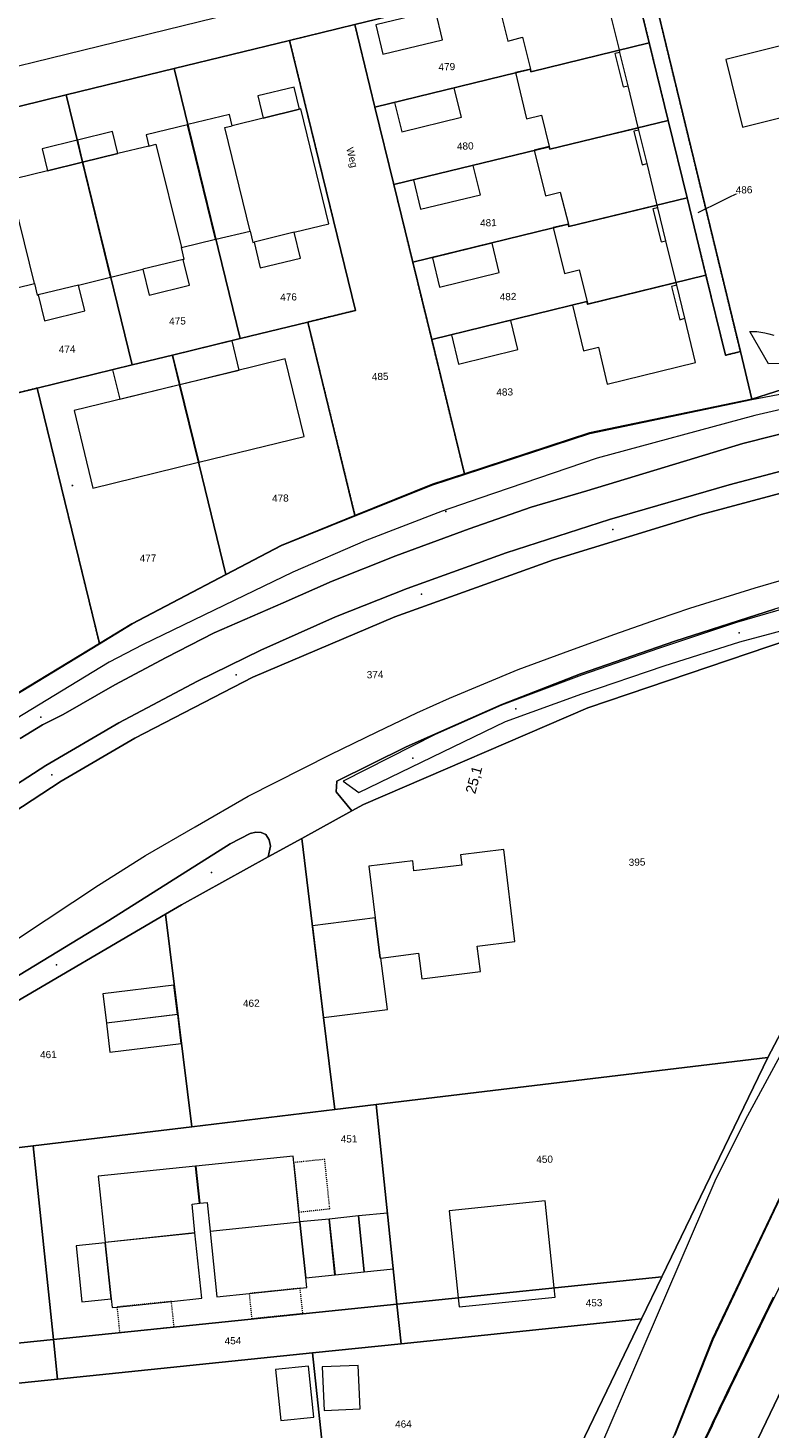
# Model space of a CAD drawing. Header units: millimetres. Extents: x -191 to 81095, y -508122 to 28741.
# Tile 182 of 251: x 5023 to 5096, y 10262 to 10398. Entities that reach past the tile are written whole.
import ezdxf
from ezdxf.enums import TextEntityAlignment as Align

# ---------------------------------------------------------------- set-up
doc = ezdxf.new("R2010")
doc.units = ezdxf.units.MM
for name, pattern in [('STRICHPUNKT', [1, 0.5, -0.25, 0, -0.25]), ('VE22-087 DB - VST Hervest-Dorsten ALK VA2736$0$1', [0]), ('VE22-087 DB - VST Hervest-Dorsten ALK VA2736$0$2', [0.16, 0.06, -0.1]), ('VE22-087 DB - VST Hervest-Dorsten ALK VA2736$0$3', [0.26, 0.11, -0.15])]:
    doc.linetypes.add(name, pattern=pattern)
doc.layers.get('0').update_dxf_attribs({"color": 251})
for name, color, linetype, lineweight in [('240620_Dorsten Achse$0$EB-62236R-A-ACHSE', 1, 'Continuous', 35), ('240620_Dorsten Achse$0$EB-62273R-A-ACHSE', 1, 'Continuous', 35), ('240620_Dorsten Achse$0$EB-62273S-A-KMTXT', 1, 'Continuous', 35), ('EB-2236R-A-ACHSE', 2, 'Continuous', 35), ('VE22-087 DB - VST Hervest-Dorsten ALK VA2736$0$AX_Bahnverkehr', 7, 'VE22-087 DB - VST Hervest-Dorsten ALK VA2736$0$1', 18), ('VE22-087 DB - VST Hervest-Dorsten ALK VA2736$0$AX_Bauteil', 7, 'VE22-087 DB - VST Hervest-Dorsten ALK VA2736$0$1', 18), ('VE22-087 DB - VST Hervest-Dorsten ALK VA2736$0$AX_Flurstueck', 9, 'VE22-087 DB - VST Hervest-Dorsten ALK VA2736$0$1', 18), ('VE22-087 DB - VST Hervest-Dorsten ALK VA2736$0$AX_Gebaeude', 7, 'VE22-087 DB - VST Hervest-Dorsten ALK VA2736$0$1', 18), ('VE22-087 DB - VST Hervest-Dorsten ALK VA2736$0$AX_Gehoelz', 7, 'VE22-087 DB - VST Hervest-Dorsten ALK VA2736$0$1', 18), ('VE22-087 DB - VST Hervest-Dorsten ALK VA2736$0$AX_Gelaendekante', 7, 'VE22-087 DB - VST Hervest-Dorsten ALK VA2736$0$1', 18), ('VE22-087 DB - VST Hervest-Dorsten ALK VA2736$0$AX_Gleis', 7, 'VE22-087 DB - VST Hervest-Dorsten ALK VA2736$0$1', 18), ('VE22-087 DB - VST Hervest-Dorsten ALK VA2736$0$AX_SonstigesBauwerkOderSonstigeEinrichtung', 7, 'VE22-087 DB - VST Hervest-Dorsten ALK VA2736$0$1', 18), ('VE22-087 DB - VST Hervest-Dorsten ALK VA2736$0$AX_SportFreizeitUndErholungsflaeche', 7, 'VE22-087 DB - VST Hervest-Dorsten ALK VA2736$0$1', 18), ('VE22-087 DB - VST Hervest-Dorsten ALK VA2736$0$AX_Strassenverkehr', 7, 'VE22-087 DB - VST Hervest-Dorsten ALK VA2736$0$1', 18), ('VE22-087 DB - VST Hervest-Dorsten ALK VA2736$0$AX_Strassenverkehrsanlage', 7, 'VE22-087 DB - VST Hervest-Dorsten ALK VA2736$0$1', 18), ('VE22-087 DB - VST Hervest-Dorsten ALK VA2736$0$AX_Vegetationsmerkmal', 7, 'VE22-087 DB - VST Hervest-Dorsten ALK VA2736$0$1', 18), ('VE22-087 DB - VST Hervest-Dorsten ALK VA2736$0$AX_Weg', 7, 'VE22-087 DB - VST Hervest-Dorsten ALK VA2736$0$1', 18), ('VE22-087 DB - VST Hervest-Dorsten ALK VA2736$0$AX_Wohnbauflaeche', 7, 'VE22-087 DB - VST Hervest-Dorsten ALK VA2736$0$1', 18)]:
    doc.layers.add(name, color=color, linetype=linetype, lineweight=lineweight)
doc.layers.add('XREF ALK Kataster', color=251, linetype='Continuous')
doc.layers.add('XYYY_44600---_Erdungsanlagen', color=10, linetype='Continuous')
doc.styles.add('240620_Dorsten Achse$0$Beschriftung', font='arial.ttf')
doc.styles.add('VE22-087 DB - VST Hervest-Dorsten ALK VA2736$0$0', font='arial.ttf')

# ---------------------------------------------------------------- blocks, each defined once
blk = doc.blocks.new('VE22-087 DB - VST Hervest-Dorsten ALK VA2736$0$99')
at = {"color": 0}
blk.add_point((0, 0), dxfattribs=at)
blk = doc.blocks.new('VE22-087 DB - VST Hervest-Dorsten ALK VA2736')
at = {"layer": 'VE22-087 DB - VST Hervest-Dorsten ALK VA2736$0$AX_Bauteil', "color": 7, "linetype": 'VE22-087 DB - VST Hervest-Dorsten ALK VA2736$0$1', "lineweight": 13, "ltscale": 0.5}
for points in [[(5081.27, 10395.98, 0), (5080.78, 10395.87, 0), (5081.58, 10392.6, 0), (5082.07, 10392.71, 0)], [(5043.12, 10389.91, 0), (5039.06, 10388.92, 0), (5041.8, 10377.72, 0), (5045.15, 10378.53, 0), (5042.68, 10388.65, 0), (5043.39, 10388.82, 0)], [(5039.02, 10388.91, 0), (5034.99, 10387.93, 0), (5035.24, 10386.83, 0), (5035.95, 10387.01, 0), (5038.43, 10376.91, 0), (5041.76, 10377.72, 0)], [(5083.12, 10388.38, 0), (5082.63, 10388.27, 0), (5083.44, 10385.01, 0), (5083.92, 10385.12, 0)], [(5022.04, 10384.78, 0), (5017.72, 10383.72, 0), (5020.46, 10372.53, 0), (5024.07, 10373.4, 0), (5021.6, 10383.48, 0), (5022.31, 10383.66, 0)], [(5084.97, 10380.81, 0), (5084.48, 10380.69, 0), (5085.28, 10377.46, 0), (5085.76, 10377.56, 0)], [(5049.44, 10378.41, 0), (5045.53, 10377.44, 0), (5046.14, 10374.92, 0), (5050.07, 10375.88, 0)], [(5038.6, 10375.75, 0), (5034.68, 10374.79, 0), (5035.29, 10372.26, 0), (5039.22, 10373.24, 0)], [(5028.37, 10373.24, 0), (5024.45, 10372.29, 0), (5025.07, 10369.77, 0), (5029, 10370.73, 0)], [(5086.81, 10373.25, 0), (5086.32, 10373.12, 0), (5087.11, 10369.87, 0), (5087.6, 10370.01, 0)]]:
    blk.add_polyline3d(points, close=True, dxfattribs=at)
at = {"layer": 'VE22-087 DB - VST Hervest-Dorsten ALK VA2736$0$AX_Flurstueck', "linetype": 'VE22-087 DB - VST Hervest-Dorsten ALK VA2736$0$1', "lineweight": 13, "ltscale": 0.5}
for points in [[(4942.89, 10368.15, 0), (4954.19, 10374.05, 0), (4959.04, 10375.21, 0), (4962.97, 10376.15, 0), (4977.03, 10379.56, 0), (4983.55, 10381.15, 0), (4985.89, 10381.74, 0), (5009.53, 10387.51, 0), (5015.91, 10389.07, 0), (5027.19, 10391.82, 0), (5037.73, 10394.39, 0), (5049, 10397.14, 0), (5055.38, 10398.69, 0), (5082.1, 10405.21, 0), (5083.62, 10405.58, 0), (5099.65, 10409.48, 0)], [(5088.92, 10380.33, 0), (5093.39, 10382.56, 0)], [(5098.64, 10363.54, 0), (5094.15, 10362.12, 0), (5078.31, 10358.8, 0), (5066.08, 10354.82, 0), (5062.96, 10353.8, 0), (5055.39, 10350.74, 0), (5048.19, 10347.82, 0), (5042.79, 10344.99, 0), (5033.6, 10340.17, 0), (5030.43, 10338.25, 0), (5020.48, 10332.21, 0)], [(5020.88, 10302.43, 0), (5036.88, 10311.81, 0), (5038.43, 10312.72, 0), (5046.92, 10317.39, 0), (5050.19, 10319.19, 0), (5055.08, 10321.89, 0), (5056.22, 10322.51, 0), (5078.12, 10331.96, 0), (5099.74, 10339.29, 0)], [(5132.73, 10258.89, 0), (5149.89, 10283.65, 0), (5143.74, 10300.58, 0), (5140.91, 10308.38, 0), (5138.72, 10314.4, 0), (5154.22, 10344.66, 0), (5159.52, 10353.63, 0), (5149.07, 10351.28, 0), (5150.84, 10354.13, 0), (5150, 10354.66, 0), (5134.17, 10351.23, 0), (5131.72, 10347.29, 0), (5121.41, 10344.88, 0), (5104.55, 10314.56, 0), (5095.7, 10297.79, 0), (5085.36, 10276.36, 0), (5083.37, 10272.25, 0), (5075.71, 10256.39, 0)]]:
    blk.add_polyline3d(points, dxfattribs=at)
for points in [[(5107.16, 10393.63, 0), (5099.65, 10409.48, 0), (5083.62, 10405.58, 0), (5093.03, 10366.75, 0), (5094.15, 10362.12, 0), (5098.64, 10363.54, 0), (5121.63, 10368.45, 0)], [(5084.13, 10396.91, 0), (5082.1, 10405.21, 0), (5055.38, 10398.69, 0), (5057.34, 10390.64, 0), (5072.52, 10394.34, 0), (5072.58, 10394.09, 0)], [(5093.03, 10366.75, 0), (5083.62, 10405.58, 0), (5082.1, 10405.21, 0), (5084.13, 10396.91, 0), (5085.97, 10389.34, 0), (5087.82, 10381.77, 0), (5089.67, 10374.21, 0), (5091.57, 10366.39, 0)], [(5057.34, 10390.64, 0), (5055.38, 10398.69, 0), (5049, 10397.14, 0), (5055.43, 10370.77, 0), (5050.78, 10369.64, 0), (5055.39, 10350.74, 0), (5062.96, 10353.8, 0), (5066.08, 10354.82, 0), (5062.88, 10367.93, 0), (5061.03, 10375.5, 0), (5059.19, 10383.07, 0)], [(5055.43, 10370.77, 0), (5049, 10397.14, 0), (5037.73, 10394.39, 0), (5044.16, 10368.02, 0), (5050.78, 10369.64, 0)], [(5072.58, 10394.09, 0), (5072.52, 10394.34, 0), (5057.34, 10390.64, 0), (5059.19, 10383.07, 0), (5074.36, 10386.77, 0), (5074.42, 10386.52, 0), (5085.97, 10389.34, 0), (5084.13, 10396.91, 0)], [(5044.16, 10368.02, 0), (5037.73, 10394.39, 0), (5027.19, 10391.82, 0), (5033.62, 10365.45, 0), (5037.56, 10366.41, 0)], [(5033.62, 10365.45, 0), (5027.19, 10391.82, 0), (5015.91, 10389.07, 0), (5022.35, 10362.7, 0), (5024.35, 10363.19, 0)], [(5016.06, 10360.73, 0), (5016.08, 10360.6, 0), (5016.08, 10360.47, 0), (5016.05, 10360.34, 0), (5016.01, 10360.22, 0), (5015.94, 10360.11, 0), (5015.85, 10360.01, 0), (5015.75, 10359.93, 0), (5015.64, 10359.86, 0), (5015.51, 10359.82, 0), (5013.84, 10359.42, 0), (5015.39, 10353.05, 0), (5017.04, 10346.31, 0), (5020.48, 10332.21, 0), (5030.43, 10338.25, 0), (5024.35, 10363.19, 0), (5022.35, 10362.7, 0), (5015.91, 10389.07, 0), (5009.53, 10387.51, 0), (5011.39, 10379.9, 0), (5013.03, 10373.16, 0), (5015.41, 10363.4, 0)], [(5087.82, 10381.77, 0), (5085.97, 10389.34, 0), (5074.42, 10386.52, 0), (5074.36, 10386.77, 0), (5059.19, 10383.07, 0), (5061.03, 10375.5, 0), (5076.21, 10379.2, 0), (5076.27, 10378.96, 0)], [(5076.27, 10378.96, 0), (5076.21, 10379.2, 0), (5061.03, 10375.5, 0), (5062.88, 10367.93, 0), (5078.05, 10371.64, 0), (5078.11, 10371.39, 0), (5089.67, 10374.21, 0), (5087.82, 10381.77, 0)], [(5091.57, 10366.39, 0), (5089.67, 10374.21, 0), (5078.11, 10371.39, 0), (5078.05, 10371.64, 0), (5062.88, 10367.93, 0), (5066.08, 10354.82, 0), (5078.31, 10358.8, 0), (5094.15, 10362.12, 0), (5093.03, 10366.75, 0)], [(5044.16, 10368.02, 0), (5037.56, 10366.41, 0), (5042.79, 10344.99, 0), (5048.19, 10347.82, 0), (5055.39, 10350.74, 0), (5050.78, 10369.64, 0)], [(5037.56, 10366.41, 0), (5033.62, 10365.45, 0), (5024.35, 10363.19, 0), (5030.43, 10338.25, 0), (5033.6, 10340.17, 0), (5042.79, 10344.99, 0)], [(5121.41, 10344.88, 0), (5099.74, 10339.29, 0), (5078.12, 10331.96, 0), (5056.22, 10322.51, 0), (5055.08, 10321.89, 0), (5050.19, 10319.19, 0), (5052.32, 10301.71, 0), (5053.41, 10292.7, 0), (5057.45, 10293.19, 0), (5095.7, 10297.79, 0), (5104.55, 10314.56, 0)], [(5052.32, 10301.71, 0), (5050.19, 10319.19, 0), (5046.92, 10317.39, 0), (5038.43, 10312.72, 0), (5036.88, 10311.81, 0), (5039.44, 10291.02, 0), (5053.41, 10292.7, 0)], [(5039.44, 10291.02, 0), (5036.88, 10311.81, 0), (5020.88, 10302.43, 0), (5020.25, 10301.97, 0), (5015.75, 10298.62, 0), (5016.94, 10288.31, 0), (5023.97, 10289.16, 0)], [(5095.7, 10297.79, 0), (5057.45, 10293.19, 0), (5059.48, 10273.7, 0), (5085.36, 10276.36, 0)], [(5053.41, 10292.7, 0), (5039.44, 10291.02, 0), (5023.97, 10289.16, 0), (5025.93, 10270.25, 0), (5059.48, 10273.7, 0), (5057.45, 10293.19, 0)], [(5016.94, 10288.31, 0), (4998.92, 10286.14, 0), (4999.27, 10282.74, 0), (4999.52, 10280.32, 0), (5000.83, 10267.67, 0), (5012.2, 10268.84, 0), (5025.93, 10270.25, 0), (5023.97, 10289.16, 0)], [(5085.36, 10276.36, 0), (5059.48, 10273.7, 0), (5059.89, 10269.83, 0), (5083.37, 10272.25, 0)], [(5059.48, 10273.7, 0), (5025.93, 10270.25, 0), (5026.34, 10266.38, 0), (5051.24, 10268.94, 0), (5059.89, 10269.83, 0)], [(5083.37, 10272.25, 0), (5059.89, 10269.83, 0), (5051.24, 10268.94, 0), (5052.84, 10253.99, 0), (5075.71, 10256.39, 0)], [(5025.93, 10270.25, 0), (5012.2, 10268.84, 0), (5000.83, 10267.67, 0), (5001.23, 10263.79, 0), (5026.34, 10266.38, 0)], [(5051.24, 10268.94, 0), (5026.34, 10266.38, 0), (5001.23, 10263.79, 0), (5002.8, 10248.75, 0), (5052.84, 10253.99, 0)]]:
    blk.add_polyline3d(points, close=True, dxfattribs=at)
at = {"layer": 'VE22-087 DB - VST Hervest-Dorsten ALK VA2736$0$AX_Gebaeude', "color": 7, "linetype": 'VE22-087 DB - VST Hervest-Dorsten ALK VA2736$0$1', "lineweight": 13, "ltscale": 0.5}
for points in [[(5079.43, 10403.54, 0), (5079.31, 10404.03, 0), (5069.21, 10401.55, 0), (5070.31, 10397.08, 0), (5071.76, 10397.46, 0), (5072.52, 10394.35, 0), (5072.58, 10394.12, 0), (5081.21, 10396.24, 0), (5080.23, 10400.28, 0)], [(5063.25, 10400.07, 0), (5057.43, 10398.67, 0), (5058.12, 10395.8, 0), (5063.94, 10397.21, 0)], [(5101.74, 10390.8, 0), (5100.09, 10397.39, 0), (5091.6, 10395.29, 0), (5093.25, 10388.69, 0), (5097.03, 10389.63, 0), (5097.51, 10387.72, 0), (5101.82, 10388.79, 0), (5101.33, 10390.7, 0)], [(5072.59, 10394.08, 0), (5072.58, 10394.12, 0), (5072.52, 10394.35, 0), (5071.06, 10394, 0), (5072.15, 10389.5, 0), (5073.6, 10389.86, 0), (5074.37, 10386.78, 0), (5074.43, 10386.55, 0), (5083.06, 10388.63, 0), (5082.07, 10392.71, 0), (5081.27, 10395.98, 0), (5081.22, 10396.2, 0)], [(5049.44, 10392.59, 0), (5045.91, 10391.73, 0), (5046.43, 10389.57, 0), (5049.97, 10390.43, 0)], [(5065.09, 10392.5, 0), (5059.26, 10391.09, 0), (5059.96, 10388.22, 0), (5065.79, 10389.65, 0)], [(5046.43, 10389.57, 0), (5043.39, 10388.82, 0), (5043.12, 10389.91, 0), (5039.06, 10388.92, 0), (5041.8, 10377.72, 0), (5045.15, 10378.53, 0), (5045.42, 10377.42, 0), (5045.53, 10377.44, 0), (5046.14, 10374.92, 0), (5050.07, 10375.88, 0), (5049.44, 10378.41, 0), (5052.83, 10379.24, 0), (5050.1, 10390.47, 0), (5049.97, 10390.43, 0)], [(5032.21, 10386.09, 0), (5028.79, 10385.25, 0), (5031.55, 10374.02, 0), (5034.68, 10374.79, 0), (5035.29, 10372.26, 0), (5039.22, 10373.24, 0), (5038.6, 10375.75, 0), (5038.71, 10375.78, 0), (5038.43, 10376.91, 0), (5041.76, 10377.72, 0), (5039.02, 10388.91, 0), (5034.99, 10387.93, 0), (5035.24, 10386.83, 0)], [(5074.44, 10386.51, 0), (5074.43, 10386.55, 0), (5074.37, 10386.78, 0), (5072.9, 10386.44, 0), (5074, 10381.98, 0), (5075.44, 10382.31, 0), (5076.23, 10379.2, 0), (5076.28, 10378.97, 0), (5084.91, 10381.06, 0), (5083.92, 10385.12, 0), (5083.12, 10388.38, 0), (5083.07, 10388.59, 0)], [(5028.24, 10387.42, 0), (5024.83, 10386.57, 0), (5025.34, 10384.4, 0), (5028.76, 10385.24, 0)], [(5031.7, 10388.26, 0), (5028.27, 10387.42, 0), (5028.79, 10385.25, 0), (5032.21, 10386.09, 0)], [(5025.34, 10384.4, 0), (5022.31, 10383.66, 0), (5022.04, 10384.78, 0), (5017.72, 10383.72, 0), (5020.46, 10372.53, 0), (5024.07, 10373.4, 0), (5024.35, 10372.27, 0), (5024.45, 10372.29, 0), (5025.07, 10369.77, 0), (5029, 10370.73, 0), (5028.37, 10373.24, 0), (5031.51, 10374.01, 0), (5028.76, 10385.24, 0)], [(5066.94, 10384.94, 0), (5061.12, 10383.52, 0), (5061.8, 10380.66, 0), (5067.64, 10382.08, 0)], [(5076.29, 10378.93, 0), (5076.28, 10378.97, 0), (5076.23, 10379.2, 0), (5074.76, 10378.87, 0), (5075.86, 10374.39, 0), (5077.29, 10374.75, 0), (5078.08, 10371.63, 0), (5078.13, 10371.4, 0), (5086.75, 10373.5, 0), (5085.76, 10377.56, 0), (5084.97, 10380.81, 0), (5084.92, 10381.03, 0)], [(5078.14, 10371.36, 0), (5078.13, 10371.4, 0), (5078.08, 10371.63, 0), (5076.62, 10371.28, 0), (5077.71, 10366.81, 0), (5079.16, 10367.17, 0), (5080.02, 10363.56, 0), (5088.64, 10365.7, 0), (5087.6, 10370.01, 0), (5086.81, 10373.25, 0), (5086.76, 10373.47, 0)], [(5070.62, 10369.8, 0), (5064.8, 10368.39, 0), (5065.49, 10365.51, 0), (5071.31, 10366.94, 0)], [(5043.39, 10367.81, 0), (5037.57, 10366.38, 0), (5038.28, 10363.54, 0), (5044.07, 10364.95, 0)], [(5037.55, 10366.38, 0), (5031.72, 10364.98, 0), (5032.41, 10362.11, 0), (5038.24, 10363.53, 0)], [(5048.57, 10366.03, 0), (5038.28, 10363.52, 0), (5040.13, 10355.95, 0), (5050.41, 10358.46, 0)], [(5038.25, 10363.5, 0), (5027.95, 10361, 0), (5029.78, 10353.42, 0), (5040.09, 10355.94, 0)], [(5069.94, 10318.1, 0), (5065.7, 10317.58, 0), (5065.83, 10316.59, 0), (5061.15, 10316.02, 0), (5061.03, 10317, 0), (5056.75, 10316.48, 0), (5057.37, 10311.44, 0), (5057.85, 10307.49, 0), (5057.92, 10307.5, 0), (5061.6, 10307.97, 0), (5061.91, 10305.49, 0), (5067.64, 10306.2, 0), (5067.33, 10308.68, 0), (5071.01, 10309.13, 0)], [(5057.92, 10307.5, 0), (5057.85, 10307.49, 0), (5057.37, 10311.44, 0), (5051.23, 10310.67, 0), (5052.32, 10301.71, 0), (5058.56, 10302.49, 0)], [(5037.71, 10304.87, 0), (5030.76, 10304.01, 0), (5031.11, 10301.17, 0), (5038.06, 10302.02, 0)], [(5038.07, 10302.01, 0), (5031.11, 10301.15, 0), (5031.46, 10298.32, 0), (5038.42, 10299.17, 0)], [(5049.34, 10288.16, 0), (5039.84, 10287.17, 0), (5040.22, 10283.55, 0), (5040.95, 10283.63, 0), (5041.24, 10280.83, 0), (5050.01, 10281.74, 0), (5049.91, 10282.7, 0), (5049.41, 10287.53, 0)], [(5040.19, 10283.55, 0), (5039.81, 10287.17, 0), (5030.3, 10286.19, 0), (5030.99, 10279.76, 0), (5039.76, 10280.68, 0), (5039.47, 10283.47, 0)], [(5064.58, 10282.82, 0), (5065.46, 10274.31, 0), (5065.55, 10273.43, 0), (5074.95, 10274.39, 0), (5074.86, 10275.28, 0), (5073.97, 10283.79, 0)], [(5053.42, 10276.56, 0), (5052.86, 10282.01, 0), (5050.01, 10281.73, 0), (5050.01, 10281.71, 0), (5050.58, 10276.27, 0)], [(5056.28, 10276.85, 0), (5055.72, 10282.31, 0), (5052.88, 10282.01, 0), (5053.44, 10276.57, 0)], [(5058.57, 10282.6, 0), (5055.74, 10282.31, 0), (5056.3, 10276.85, 0), (5059.15, 10277.14, 0)], [(5039.76, 10280.65, 0), (5030.99, 10279.73, 0), (5031, 10279.68, 0), (5031.57, 10274.23, 0), (5031.66, 10273.37, 0), (5032.14, 10273.42, 0), (5037.46, 10273.96, 0), (5040.43, 10274.27, 0)], [(5050.58, 10276.27, 0), (5050.01, 10281.71, 0), (5041.24, 10280.8, 0), (5041.91, 10274.42, 0), (5045.05, 10274.74, 0), (5050.03, 10275.25, 0), (5050.68, 10275.32, 0)], [(5031, 10279.68, 0), (5028.15, 10279.39, 0), (5028.72, 10273.93, 0), (5031.57, 10274.23, 0)], [(5050.86, 10267.65, 0), (5047.63, 10267.32, 0), (5048.15, 10262.33, 0), (5051.38, 10262.66, 0)], [(5055.69, 10267.72, 0), (5052.19, 10267.56, 0), (5052.38, 10263.3, 0), (5055.89, 10263.46, 0)]]:
    blk.add_polyline3d(points, close=True, dxfattribs=at)
at = {"layer": 'VE22-087 DB - VST Hervest-Dorsten ALK VA2736$0$AX_Gelaendekante', "color": 18, "linetype": 'VE22-087 DB - VST Hervest-Dorsten ALK VA2736$0$1', "lineweight": 13, "ltscale": 0.5, "true_color": 0x520000}
for points in [[(5093.94, 10368.72, 0), (5094.63, 10368.7, 0), (5095.43, 10368.6, 0), (5095.82, 10368.5, 0), (5096.31, 10368.34, 0)], [(5118.73, 10367.84, 0), (5118.7, 10368.75, 0), (5118.47, 10369.63, 0), (5117.97, 10370.41, 0), (5117.61, 10370.64, 0), (5117.14, 10370.76, 0), (5116.61, 10370.78, 0), (5113.6, 10369.8, 0), (5110.39, 10368.41, 0), (5108.5, 10367.65, 0), (5105.86, 10366.79, 0), (5103.17, 10366.12, 0), (5101.77, 10365.84, 0), (5100.44, 10365.65, 0), (5099.52, 10365.6, 0), (5095.79, 10365.55, 0)], [(5095.79, 10365.55, 0), (5093.94, 10368.72, 0)], [(5054.23, 10324.78, 0), (5055.76, 10323.67, 0)]]:
    blk.add_polyline3d(points, dxfattribs=at)
at = {"layer": 'VE22-087 DB - VST Hervest-Dorsten ALK VA2736$0$AX_SonstigesBauwerkOderSonstigeEinrichtung', "color": 7, "linetype": 'VE22-087 DB - VST Hervest-Dorsten ALK VA2736$0$3', "lineweight": 13, "ltscale": 0.5}
for points in [[(5052.43, 10287.84, 0), (5049.41, 10287.53, 0), (5049.91, 10282.7, 0), (5052.93, 10283.02, 0)], [(5050.03, 10275.25, 0), (5045.05, 10274.74, 0), (5045.3, 10272.29, 0), (5050.29, 10272.8, 0)], [(5037.46, 10273.96, 0), (5032.14, 10273.42, 0), (5032.4, 10270.93, 0), (5037.72, 10271.48, 0)]]:
    blk.add_polyline3d(points, close=True, dxfattribs=at)
at = {"layer": 'VE22-087 DB - VST Hervest-Dorsten ALK VA2736$0$AX_Vegetationsmerkmal', "color": 7, "xscale": 0.5, "yscale": 0.5, "zscale": 0.5}
for p, rotation in [((5064.27, 10351.14), 1.589537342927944), ((5080.59, 10349.36), 1.58953690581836), ((5061.88, 10343.07), 1.58953576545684), ((5092.93, 10339.29), 1.589534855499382), ((5043.79, 10335.18), 1.589534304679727), ((5024.72, 10331.04), 1.589533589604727), ((5071.1, 10331.84), 1.589533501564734), ((5061.03, 10327.02), 1.589532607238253), ((5025.78, 10325.39), 1.589532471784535), ((5041.37, 10315.88), 1.589530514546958), ((5026.24, 10306.84), 1.589528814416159)]:
    blk.add_blockref('VE22-087 DB - VST Hervest-Dorsten ALK VA2736$0$99', p, dxfattribs=dict(at, rotation=rotation))
at = {"layer": 'VE22-087 DB - VST Hervest-Dorsten ALK VA2736$0$AX_Flurstueck', "char_height": 0.7, "attachment_point": 2, "rotation": 1.5895, "style": 'VE22-087 DB - VST Hervest-Dorsten ALK VA2736$0$0', "bg_fill": 3, "box_fill_scale": 1, "bg_fill_color": 256, "bg_fill_transparency": 0}
for s, insert in [('479', (5064.35, 10394.93)), ('480', (5066.15, 10387.18)), ('486', (5093.38, 10382.9)), ('481', (5068.41, 10379.69)), ('476', (5048.89, 10372.43)), ('482', (5070.33, 10372.47)), ('475', (5038.04, 10370.08)), ('474', (5027.26, 10367.33)), ('485', (5057.84, 10364.67)), ('483', (5070, 10363.15)), ('478', (5048.09, 10352.78)), ('477', (5035.16, 10346.92)), ('374', (5057.34, 10335.55)), ('395', (5082.93, 10317.23)), ('462', (5045.25, 10303.44)), ('461', (5025.43, 10298.43)), ('451', (5054.8, 10290.19)), ('450', (5073.9, 10288.2)), ('453', (5078.73, 10274.18)), ('454', (5043.46, 10270.48)), ('464', (5060.11, 10262.34))]:
    blk.add_mtext(s, dxfattribs=dict(at, insert=insert))
at = {"layer": 'VE22-087 DB - VST Hervest-Dorsten ALK VA2736$0$AX_Bahnverkehr', "color": 253, "linetype": 'VE22-087 DB - VST Hervest-Dorsten ALK VA2736$0$1', "lineweight": 13, "ltscale": 0.5, "true_color": 0x999999}
blk.add_polyline3d([(5091.98, 10254.76, 0), (5120.51, 10314.21, 0), (5133.95, 10336.84, 0), (5140.79, 10347.2, 0), (5144.93, 10344.62, 0), (5149.07, 10351.28, 0), (5150.84, 10354.13, 0), (5150, 10354.66, 0), (5134.17, 10351.23, 0), (5131.72, 10347.29, 0), (5126.89, 10339.48, 0), (5108.42, 10306.83, 0), (5104.87, 10300.4, 0), (5101.46, 10293.63, 0), (5090.33, 10270.21, 0), (5086.63, 10260.91, 0)], dxfattribs=at)
at = {"layer": 'VE22-087 DB - VST Hervest-Dorsten ALK VA2736$0$AX_Gebaeude', "color": 7, "linetype": 'VE22-087 DB - VST Hervest-Dorsten ALK VA2736$0$1', "lineweight": 13, "ltscale": 0.5}
blk.add_polyline3d([(5068.79, 10377.34, 0), (5062.97, 10375.92, 0), (5063.66, 10373.05, 0), (5069.48, 10374.48, 0)], close=True, dxfattribs=at)
at = {"layer": 'VE22-087 DB - VST Hervest-Dorsten ALK VA2736$0$AX_Gehoelz', "color": 3, "linetype": 'VE22-087 DB - VST Hervest-Dorsten ALK VA2736$0$1', "lineweight": 13, "ltscale": 0.5, "true_color": 0x00ff00}
for points in [[(5101.31, 10252.11, 0), (5108.68, 10263.83, 0), (5112.64, 10269.81, 0), (5122.29, 10284.14, 0), (5126.23, 10289.69, 0), (5140.91, 10308.38, 0), (5150.08, 10319.41, 0), (5161.62, 10332.42, 0), (5177.89, 10350.35, 0), (5178.57, 10349.87, 0), (5188.95, 10360.25, 0), (5192.58, 10363.88, 0), (5151.24, 10354.77, 0), (5150.84, 10354.13, 0), (5149.07, 10351.28, 0), (5144.93, 10344.62, 0), (5140.79, 10347.2, 0), (5133.95, 10336.84, 0), (5120.51, 10314.21, 0), (5091.98, 10254.76, 0)], [(5086.63, 10260.91, 0), (5090.33, 10270.21, 0), (5101.46, 10293.63, 0), (5104.87, 10300.4, 0), (5108.42, 10306.83, 0), (5126.89, 10339.48, 0), (5131.72, 10347.29, 0), (5121.41, 10344.88, 0), (5104.55, 10314.56, 0), (5095.7, 10297.79, 0), (5085.36, 10276.36, 0), (5083.37, 10272.25, 0), (5075.71, 10256.39, 0)]]:
    blk.add_polyline3d(points, dxfattribs=at)
at = {"layer": 'VE22-087 DB - VST Hervest-Dorsten ALK VA2736$0$AX_Gelaendekante', "color": 18, "linetype": 'VE22-087 DB - VST Hervest-Dorsten ALK VA2736$0$1', "lineweight": 13, "ltscale": 0.5, "true_color": 0x520000}
for points in [[(5004.57, 10320.69, 0), (5005.45, 10321.42, 0), (5019.25, 10331.43, 0), (5020.49, 10332.19, 0), (5030.45, 10338.21, 0), (5033.62, 10340.15, 0), (5042.8, 10344.97, 0), (5048.2, 10347.8, 0), (5055.41, 10350.7, 0), (5062.98, 10353.74, 0), (5066.1, 10354.76, 0), (5078.32, 10358.75, 0), (5094.16, 10362.08, 0), (5098.78, 10362.95, 0), (5104.61, 10364.15, 0), (5109.19, 10364.94, 0), (5116.55, 10366.44, 0), (5125.24, 10368.27, 0), (5135.41, 10370.47, 0), (5139.05, 10371.17, 0), (5147.48, 10372.8, 0)], [(5146.36, 10371.06, 0), (5122.18, 10366.32, 0), (5099.66, 10361.71, 0), (5094.43, 10360.5, 0), (5079.06, 10356.33, 0), (5067.58, 10352.43, 0), (5063.9, 10351.16, 0), (5056.39, 10348.28, 0), (5049.32, 10345.2, 0), (5043.58, 10342.43, 0), (5034.63, 10338.11, 0), (5031.37, 10336.41, 0), (5021.47, 10330.39, 0), (5019.46, 10329.06, 0), (5014.96, 10325.96, 0), (5011.13, 10323.25, 0), (5007, 10320.17, 0)], [(5133.6, 10350.64, 0), (5129.81, 10349.85, 0), (5121.13, 10347.79, 0), (5111.67, 10345.46, 0), (5099.25, 10342.2, 0), (5092.64, 10340.28, 0), (5085.03, 10337.76, 0), (5077.52, 10335.15, 0), (5069.7, 10332.22, 0), (5063.22, 10329.34, 0), (5054.23, 10324.78, 0)], [(5055.76, 10323.67, 0), (5070.09, 10330.6, 0), (5077.54, 10333.33, 0), (5085.6, 10336.07, 0), (5092.98, 10338.41, 0), (5099.54, 10340.17, 0), (5115.46, 10343.48, 0), (5121.39, 10344.99, 0), (5131.62, 10347.41, 0)], [(5131.65, 10345.23, 0), (5129.07, 10345.48, 0), (5126.03, 10344.88, 0), (5123.61, 10344.01, 0), (5123.08, 10343.67, 0), (5122.21, 10342.99, 0), (5121.32, 10341.94, 0), (5120.4, 10340.68, 0), (5109.73, 10321.64, 0), (5093.5, 10291.66, 0), (5090.54, 10285.71, 0), (5083.61, 10269.6, 0), (5078.37, 10257.43, 0), (5066.62, 10236.43, 0), (5065.58, 10234.15, 0), (5062.37, 10223.36, 0), (5061.72, 10220.54, 0), (5046.24, 10183.18, 0), (5033.8, 10155.38, 0), (5016.55, 10116.26, 0)], [(5025.72, 10112.95, 0), (5033.62, 10136.11, 0), (5037.57, 10146.14, 0), (5042.68, 10158.34, 0), (5048.81, 10174.06, 0), (5057.15, 10191.2, 0), (5066.74, 10215.97, 0), (5069.87, 10223.79, 0), (5074.72, 10235.17, 0), (5086.61, 10260.93, 0), (5090.31, 10270.32, 0), (5101.53, 10293.88, 0), (5106.09, 10302.98, 0), (5108.46, 10306.92, 0), (5108.47, 10306.93, 0), (5108.7, 10307.33, 0), (5127.9, 10339.13, 0), (5131.65, 10345.23, 0)]]:
    blk.add_polyline3d(points, dxfattribs=at)
at = {"layer": 'VE22-087 DB - VST Hervest-Dorsten ALK VA2736$0$AX_SportFreizeitUndErholungsflaeche', "color": 253, "linetype": 'VE22-087 DB - VST Hervest-Dorsten ALK VA2736$0$1', "lineweight": 13, "ltscale": 0.5, "true_color": 0x999999}
blk.add_polyline3d([(5083.37, 10272.25, 0), (5059.89, 10269.83, 0), (5051.24, 10268.94, 0), (5052.84, 10253.99, 0), (5075.71, 10256.39, 0)], close=True, dxfattribs=at)
at = {"layer": 'VE22-087 DB - VST Hervest-Dorsten ALK VA2736$0$AX_Strassenverkehr', "color": 253, "linetype": 'VE22-087 DB - VST Hervest-Dorsten ALK VA2736$0$1', "lineweight": 13, "ltscale": 0.5, "true_color": 0x999999}
for points in [[(4942.89, 10368.15, 0), (4954.19, 10374.05, 0), (4959.04, 10375.21, 0), (4962.97, 10376.15, 0), (4977.03, 10379.56, 0), (4983.55, 10381.15, 0), (4985.89, 10381.74, 0), (5009.53, 10387.51, 0), (5015.91, 10389.07, 0), (5027.19, 10391.82, 0), (5037.73, 10394.39, 0), (5049, 10397.14, 0), (5055.38, 10398.69, 0), (5082.1, 10405.21, 0), (5083.62, 10405.58, 0), (5099.65, 10409.48, 0)], [(5105.11, 10360.78, 0), (5093.27, 10357.78, 0), (5078.02, 10353.14, 0), (5072.6, 10351.56, 0), (5066.54, 10349.45, 0), (5059.37, 10346.81, 0), (5053.15, 10344.32, 0), (5048.37, 10342.22, 0), (5041.63, 10339.27, 0), (5036.94, 10336.86, 0), (5031.92, 10334.2, 0), (5026.88, 10331.31, 0), (5024.88, 10330.3, 0), (5022.68, 10328.96, 0)], [(5018.33, 10303.28, 0), (5031.36, 10311.18, 0), (5043.2, 10318.67, 0), (5045.14, 10319.69, 0), (5045.7, 10319.81, 0), (5046.24, 10319.78, 0), (5046.67, 10319.57, 0), (5047.02, 10319.07, 0), (5047.15, 10318.44, 0), (5046.92, 10317.39, 0), (5050.19, 10319.19, 0), (5055.08, 10321.89, 0), (5053.56, 10323.76, 0), (5053.62, 10324.79, 0), (5060.4, 10328.14, 0), (5065.23, 10330.3, 0), (5069.74, 10332.28, 0), (5077.4, 10335.26, 0), (5086.63, 10338.45, 0), (5096.37, 10341.6, 0)], [(5107.68, 10355.8, 0), (5089.19, 10350.83, 0), (5074.77, 10346.4, 0), (5059.29, 10340.83, 0), (5045.41, 10334.94, 0), (5033.87, 10329, 0), (5026.7, 10324.79, 0), (5017.12, 10318.54, 0), (5012.28, 10315.31, 0), (5011.32, 10316.66, 0), (5014.31, 10319, 0), (5019.34, 10322.53, 0), (5025.19, 10326.33, 0), (5032.31, 10330.5, 0), (5040.02, 10334.54, 0), (5046.18, 10337.57, 0), (5053.5, 10340.83, 0), (5060.49, 10343.61, 0), (5070.16, 10347.1, 0), (5080.24, 10350.36, 0), (5091.94, 10353.73, 0), (5104.5, 10357.05, 0)], [(5104.5, 10357.05, 0), (5091.94, 10353.73, 0), (5080.24, 10350.36, 0), (5070.16, 10347.1, 0), (5060.49, 10343.61, 0), (5053.5, 10340.83, 0), (5046.18, 10337.57, 0), (5040.02, 10334.54, 0), (5032.31, 10330.5, 0), (5025.19, 10326.33, 0), (5019.34, 10322.53, 0), (5014.31, 10319, 0), (5011.32, 10316.66, 0), (5012.28, 10315.31, 0), (5017.12, 10318.54, 0), (5026.7, 10324.79, 0), (5033.87, 10329, 0), (5045.41, 10334.94, 0), (5059.29, 10340.83, 0), (5074.77, 10346.4, 0), (5089.19, 10350.83, 0), (5107.68, 10355.8, 0)], [(5098.64, 10363.54, 0), (5094.15, 10362.12, 0), (5078.31, 10358.8, 0), (5066.08, 10354.82, 0), (5062.96, 10353.8, 0), (5055.39, 10350.74, 0), (5048.19, 10347.82, 0), (5042.79, 10344.99, 0), (5033.6, 10340.17, 0), (5030.43, 10338.25, 0), (5020.48, 10332.21, 0)], [(5022.68, 10328.96, 0), (5024.88, 10330.3, 0), (5026.88, 10331.31, 0), (5031.92, 10334.2, 0), (5036.94, 10336.86, 0), (5041.63, 10339.27, 0), (5048.37, 10342.22, 0), (5053.15, 10344.32, 0), (5059.37, 10346.81, 0), (5066.54, 10349.45, 0), (5072.6, 10351.56, 0), (5078.02, 10353.14, 0), (5093.27, 10357.78, 0), (5105.11, 10360.78, 0)]]:
    blk.add_polyline3d(points, dxfattribs=at)
for points in [[(5134.17, 10351.23, 0), (5127.25, 10349.7, 0), (5121.05, 10348.29, 0), (5111.04, 10345.84, 0), (5103.19, 10343.62, 0), (5096.37, 10341.6, 0), (5086.63, 10338.45, 0), (5077.4, 10335.26, 0), (5069.74, 10332.28, 0), (5065.23, 10330.3, 0), (5060.4, 10328.14, 0), (5053.62, 10324.79, 0), (5053.56, 10323.76, 0), (5055.08, 10321.89, 0), (5056.22, 10322.51, 0), (5078.12, 10331.96, 0), (5099.74, 10339.29, 0), (5121.41, 10344.88, 0), (5131.72, 10347.29, 0)], [(5045.7, 10319.81, 0), (5045.14, 10319.69, 0), (5043.2, 10318.67, 0), (5031.36, 10311.18, 0), (5018.33, 10303.28, 0), (5019.21, 10302.1, 0), (5020.25, 10301.97, 0), (5020.88, 10302.43, 0), (5036.88, 10311.81, 0), (5038.43, 10312.72, 0), (5046.92, 10317.39, 0), (5047.15, 10318.44, 0), (5047.02, 10319.07, 0), (5046.67, 10319.57, 0), (5046.24, 10319.78, 0)]]:
    blk.add_polyline3d(points, close=True, dxfattribs=at)
at = {"layer": 'VE22-087 DB - VST Hervest-Dorsten ALK VA2736$0$AX_Strassenverkehrsanlage', "color": 7, "linetype": 'VE22-087 DB - VST Hervest-Dorsten ALK VA2736$0$1', "lineweight": 13, "ltscale": 0.5, "true_color": 0xf7f7f0}
for points in [[(5141.73, 10363.43, 0), (5132.71, 10361.54, 0), (5121.08, 10358.89, 0), (5107.68, 10355.8, 0), (5089.19, 10350.83, 0), (5074.77, 10346.4, 0), (5059.29, 10340.83, 0), (5045.41, 10334.94, 0), (5033.87, 10329, 0), (5026.7, 10324.79, 0), (5017.12, 10318.54, 0), (5012.28, 10315.31, 0), (5008.66, 10312.54, 0), (5000.51, 10305.79, 0), (4995.5, 10301.59, 0)], [(4998.07, 10289.95, 0), (5005.53, 10296.56, 0), (5008.45, 10298.97, 0), (5015.55, 10304.5, 0), (5022.72, 10309.58, 0), (5030.35, 10314.64, 0), (5034.94, 10317.51, 0), (5039.79, 10320.34, 0), (5044.94, 10323.33, 0), (5053, 10327.39, 0), (5057.54, 10329.62, 0), (5061.42, 10331.45, 0), (5064.63, 10332.89, 0), (5067.96, 10334.28, 0), (5071.33, 10335.68, 0), (5075.76, 10337.32, 0), (5080.67, 10339.11, 0), (5085.03, 10340.66, 0), (5088.11, 10341.7, 0), (5094.47, 10343.68, 0), (5101.27, 10345.66, 0)]]:
    blk.add_polyline3d(points, dxfattribs=at)
at = {"layer": 'VE22-087 DB - VST Hervest-Dorsten ALK VA2736$0$AX_Vegetationsmerkmal', "color": 7, "linetype": 'VE22-087 DB - VST Hervest-Dorsten ALK VA2736$0$1', "lineweight": 13, "ltscale": 0.5}
for points in [[(5098.64, 10363.54, 0), (5094.15, 10362.12, 0), (5078.31, 10358.8, 0), (5066.08, 10354.82, 0), (5062.96, 10353.8, 0), (5055.39, 10350.74, 0), (5048.19, 10347.82, 0), (5042.79, 10344.99, 0), (5033.6, 10340.17, 0), (5030.43, 10338.25, 0), (5020.48, 10332.21, 0)], [(5022.68, 10328.96, 0), (5024.88, 10330.3, 0), (5025.17, 10330.45, 0), (5026.88, 10331.31, 0), (5031.92, 10334.2, 0), (5036.94, 10336.86, 0), (5041.63, 10339.27, 0), (5048.37, 10342.22, 0), (5053.15, 10344.32, 0), (5059.37, 10346.81, 0), (5064.67, 10348.76, 0), (5066.54, 10349.45, 0), (5072.6, 10351.56, 0), (5078.02, 10353.14, 0), (5093.27, 10357.78, 0), (5105.11, 10360.78, 0)], [(5104.5, 10357.05, 0), (5091.94, 10353.73, 0), (5080.24, 10350.36, 0), (5070.16, 10347.1, 0), (5060.49, 10343.61, 0), (5053.5, 10340.83, 0), (5046.18, 10337.57, 0), (5040.02, 10334.54, 0), (5032.31, 10330.5, 0), (5025.19, 10326.33, 0), (5019.34, 10322.53, 0), (5014.31, 10319, 0), (5011.32, 10316.66, 0), (5012.28, 10315.31, 0), (5017.12, 10318.54, 0), (5026.7, 10324.79, 0), (5033.87, 10329, 0), (5045.41, 10334.94, 0), (5059.29, 10340.83, 0), (5074.77, 10346.4, 0), (5089.19, 10350.83, 0), (5107.68, 10355.8, 0)]]:
    blk.add_polyline3d(points, dxfattribs=at)
for points in [[(5127.25, 10349.7, 0), (5121.05, 10348.29, 0), (5111.04, 10345.84, 0), (5103.19, 10343.62, 0), (5096.37, 10341.6, 0), (5086.63, 10338.45, 0), (5077.4, 10335.26, 0), (5069.74, 10332.28, 0), (5065.23, 10330.3, 0), (5060.4, 10328.14, 0), (5053.62, 10324.79, 0), (5053.56, 10323.76, 0), (5055.08, 10321.89, 0), (5056.22, 10322.51, 0), (5078.12, 10331.96, 0), (5099.74, 10339.29, 0), (5121.41, 10344.88, 0), (5131.72, 10347.29, 0), (5134.17, 10351.23, 0)], [(5045.7, 10319.81, 0), (5045.14, 10319.69, 0), (5043.2, 10318.67, 0), (5031.36, 10311.18, 0), (5018.33, 10303.28, 0), (5019.21, 10302.1, 0), (5020.25, 10301.97, 0), (5020.88, 10302.43, 0), (5036.88, 10311.81, 0), (5038.43, 10312.72, 0), (5046.92, 10317.39, 0), (5047.15, 10318.44, 0), (5047.02, 10319.07, 0), (5046.67, 10319.57, 0), (5046.24, 10319.78, 0)]]:
    blk.add_polyline3d(points, close=True, dxfattribs=at)
at = {"layer": 'VE22-087 DB - VST Hervest-Dorsten ALK VA2736$0$AX_Weg', "color": 7, "linetype": 'VE22-087 DB - VST Hervest-Dorsten ALK VA2736$0$2', "lineweight": 13, "ltscale": 0.5}
for points in [[(5093.03, 10366.75, 0), (5083.62, 10405.58, 0), (5082.1, 10405.21, 0), (5084.13, 10396.91, 0), (5085.97, 10389.34, 0), (5087.82, 10381.77, 0), (5089.67, 10374.21, 0), (5091.57, 10366.39, 0)], [(5059.19, 10383.07, 0), (5057.34, 10390.64, 0), (5055.38, 10398.69, 0), (5049, 10397.14, 0), (5055.43, 10370.77, 0), (5050.78, 10369.64, 0), (5055.39, 10350.74, 0), (5062.96, 10353.8, 0), (5066.08, 10354.82, 0), (5062.88, 10367.93, 0), (5061.03, 10375.5, 0)], [(5016.06, 10360.73, 0), (5016.08, 10360.6, 0), (5016.08, 10360.47, 0), (5016.05, 10360.34, 0), (5016.01, 10360.22, 0), (5015.94, 10360.11, 0), (5015.85, 10360.01, 0), (5015.75, 10359.93, 0), (5015.64, 10359.86, 0), (5015.51, 10359.82, 0), (5013.84, 10359.42, 0), (5015.39, 10353.05, 0), (5017.04, 10346.31, 0), (5020.48, 10332.21, 0), (5030.43, 10338.25, 0), (5024.35, 10363.19, 0), (5022.35, 10362.7, 0), (5015.91, 10389.07, 0), (5009.53, 10387.51, 0), (5011.39, 10379.9, 0), (5013.03, 10373.16, 0), (5015.41, 10363.4, 0)]]:
    blk.add_polyline3d(points, close=True, dxfattribs=at)
at = {"layer": 'VE22-087 DB - VST Hervest-Dorsten ALK VA2736$0$AX_Wohnbauflaeche', "color": 253, "linetype": 'VE22-087 DB - VST Hervest-Dorsten ALK VA2736$0$1', "lineweight": 13, "ltscale": 0.5, "true_color": 0x999999}
for points in [[(5164.57, 10415.7, 0), (5143.17, 10432.43, 0), (5141.01, 10429.65, 0), (5137.62, 10425.99, 0), (5133.99, 10422.58, 0), (5130.01, 10419.5, 0), (5125.7, 10416.9, 0), (5121.03, 10414.67, 0), (5099.65, 10409.48, 0), (5083.62, 10405.58, 0), (5093.03, 10366.75, 0), (5094.15, 10362.12, 0), (5098.64, 10363.54, 0), (5121.63, 10368.45, 0), (5136.46, 10371.32, 0), (5140.32, 10377.43, 0), (5162.7, 10412.74, 0)], [(5085.97, 10389.34, 0), (5084.13, 10396.91, 0), (5082.1, 10405.21, 0), (5055.38, 10398.69, 0), (5057.34, 10390.64, 0), (5059.19, 10383.07, 0), (5061.03, 10375.5, 0), (5062.88, 10367.93, 0), (5066.08, 10354.82, 0), (5078.31, 10358.8, 0), (5094.15, 10362.12, 0), (5093.03, 10366.75, 0), (5091.57, 10366.39, 0), (5089.67, 10374.21, 0), (5087.82, 10381.77, 0)], [(5044.16, 10368.02, 0), (5050.78, 10369.64, 0), (5055.43, 10370.77, 0), (5049, 10397.14, 0), (5037.73, 10394.39, 0), (5027.19, 10391.82, 0), (5015.91, 10389.07, 0), (5022.35, 10362.7, 0), (5024.35, 10363.19, 0), (5033.62, 10365.45, 0), (5037.56, 10366.41, 0)], [(5048.19, 10347.82, 0), (5055.39, 10350.74, 0), (5050.78, 10369.64, 0), (5044.16, 10368.02, 0), (5037.56, 10366.41, 0), (5033.62, 10365.45, 0), (5024.35, 10363.19, 0), (5030.43, 10338.25, 0), (5033.6, 10340.17, 0), (5042.79, 10344.99, 0)], [(5099.74, 10339.29, 0), (5078.12, 10331.96, 0), (5056.22, 10322.51, 0), (5055.08, 10321.89, 0), (5050.19, 10319.19, 0), (5052.32, 10301.71, 0), (5053.41, 10292.7, 0), (5057.45, 10293.19, 0), (5059.48, 10273.7, 0), (5059.89, 10269.83, 0), (5083.37, 10272.25, 0), (5085.36, 10276.36, 0), (5095.7, 10297.79, 0), (5104.55, 10314.56, 0), (5121.41, 10344.88, 0)], [(5053.41, 10292.7, 0), (5052.32, 10301.71, 0), (5050.19, 10319.19, 0), (5046.92, 10317.39, 0), (5038.43, 10312.72, 0), (5036.88, 10311.81, 0), (5039.44, 10291.02, 0)], [(5057.45, 10293.19, 0), (5053.41, 10292.7, 0), (5039.44, 10291.02, 0), (5023.97, 10289.16, 0), (5025.93, 10270.25, 0), (5059.48, 10273.7, 0)], [(5059.89, 10269.83, 0), (5059.48, 10273.7, 0), (5025.93, 10270.25, 0), (5026.34, 10266.38, 0), (5051.24, 10268.94, 0)]]:
    blk.add_polyline3d(points, close=True, dxfattribs=at)
blk.add_polyline3d([(5052.84, 10253.99, 0), (5051.24, 10268.94, 0), (5026.34, 10266.38, 0), (5025.93, 10270.25, 0), (5023.97, 10289.16, 0), (5016.94, 10288.31, 0), (5015.75, 10298.62, 0), (5011.19, 10295.24, 0), (4998.92, 10286.14, 0), (4999.27, 10282.74, 0), (4999.52, 10280.32, 0), (5000.83, 10267.67, 0), (5001.23, 10263.79, 0), (5002.8, 10248.75, 0)], dxfattribs=at)
at = {"layer": 'VE22-087 DB - VST Hervest-Dorsten ALK VA2736$0$AX_Weg', "color": 7, "insert": (5055.45, 10385.8), "char_height": 0.7, "attachment_point": 2, "rotation": 283.6945, "style": 'VE22-087 DB - VST Hervest-Dorsten ALK VA2736$0$0', "bg_fill": 3, "box_fill_scale": 1, "bg_fill_color": 256, "bg_fill_transparency": 0}
blk.add_mtext('Weg', dxfattribs=at)
at = {"layer": 'VE22-087 DB - VST Hervest-Dorsten ALK VA2736$0$AX_Gleis', "color": 7, "linetype": 'VE22-087 DB - VST Hervest-Dorsten ALK VA2736$0$1', "lineweight": 13, "ltscale": 0.5}
blk.add_polyline3d([(5033.19, 10102.35, 0), (5043.93, 10139.07, 0), (5052.81, 10167.53, 0), (5060.8, 10190.97, 0), (5067.68, 10209.39, 0), (5074.66, 10226.92, 0), (5083.97, 10248.31, 0), (5091.9, 10265.47, 0), (5103.37, 10288.34, 0), (5119.2, 10318.21, 0), (5127.8, 10333.22, 0), (5134.91, 10345.43, 0), (5138.99, 10352.27, 0), (5150.63, 10371.19, 0), (5282.67, 10583.88, 0)], dxfattribs=at)
at = {"layer": 'VE22-087 DB - VST Hervest-Dorsten ALK VA2736$0$AX_Strassenverkehrsanlage', "color": 7, "linetype": 'VE22-087 DB - VST Hervest-Dorsten ALK VA2736$0$1', "lineweight": 13, "ltscale": 0.5, "true_color": 0xf7f7f0}
blk.add_polyline3d([(4948.65, 10376.18, 0), (4955.69, 10378.24, 0), (4968.98, 10381.62, 0), (4985.11, 10385.53, 0), (5028.77, 10396.21, 0), (5115.16, 10417.38, 0), (5116.72, 10417.77, 0), (5119.05, 10418.43, 0), (5121.13, 10419.23, 0), (5123.15, 10420.17, 0), (5124.82, 10420.92, 0), (5126.59, 10421.84, 0), (5128.29, 10422.91, 0), (5130.68, 10424.55, 0), (5132.12, 10425.69, 0), (5133.93, 10427.39, 0), (5138.19, 10432.11, 0), (5141.34, 10435.95, 0), (5170.52, 10471.48, 0), (5213.46, 10523.69, 0), (5217.64, 10528.66, 0)], dxfattribs=at)

msp = doc.modelspace()

# ---------------------------------------------------------------- linework, layer by layer
at = {"layer": 'EB-2236R-A-ACHSE', "color": 251, "linetype": 'STRICHPUNKT', "ltscale": 10, "flags": 128}
msp.add_lwpolyline([(4859.502, 9422.799), (4872.511, 9471.077, 0.0178288), (4877.336, 9491.914), (4880.465, 9508.02), (4883.328, 9522.752, -0.0178288), (4892.816, 9563.73), (4973.336, 9862.553, -0.0052343), (4993.14, 9933.103), (5038.787, 10089.402, -0.0002074), (5041.243, 10097.8, -0.0006222), (5043.007, 10103.796, -0.0010371), (5045.268, 10111.383, -0.0014519), (5047.324, 10118.162, -0.0018667), (5049.623, 10125.563, -0.0022815), (5051.83, 10132.469, -0.0026964), (5054.241, 10139.759, -0.0031112), (5056.621, 10146.683, -0.0667748), (5124.742, 10280.593, -0.0323466), (5164.803, 10331.303, -0.0041016), (5170.572, 10337.602, -0.0035547), (5176.723, 10344.115, -0.0030078), (5182.611, 10350.188, -0.0024609), (5188.975, 10356.61, -0.0019141), (5194.843, 10362.429, -0.0013672), (5201.444, 10368.889, -0.0008203), (5206.677, 10373.967, -0.0002734), (5214.02, 10381.059), (5282.892, 10447.511)], format="xyb", dxfattribs=at)

# ---------------------------------------------------------------- next in the draw order: block references
at = {"layer": 'XREF ALK Kataster', "color": 251}
msp.add_blockref('VE22-087 DB - VST Hervest-Dorsten ALK VA2736', (0, 0), dxfattribs=at)

# ---------------------------------------------------------------- next in the draw order: linework, layer by layer
at = {"layer": '240620_Dorsten Achse$0$EB-62236R-A-ACHSE', "color": 251}
msp.add_arc((5589.833, 9959.806), 565, 146.65869, 159.66584, dxfattribs=at)
at = {"layer": '240620_Dorsten Achse$0$EB-62273R-A-ACHSE', "color": 251, "flags": 128}
msp.add_lwpolyline([(5082.258, 10244.543, -0.0026262), (5085.623, 10251.969, -0.0024534), (5089.142, 10259.531, -0.0022805), (5092.645, 10266.876, -0.0021076), (5096.307, 10274.385)], format="xyb", dxfattribs=at)
at = {"layer": 'XYYY_44600---_Erdungsanlagen'}
msp.add_lwpolyline([(5027.744, 10353.669, 0.0938, 0.0938, 1), (5027.838, 10353.669, 0.0938, 0.0938, 1)], format="xyseb", close=True, dxfattribs=at)

# ---------------------------------------------------------------- next in the draw order: texts
at = {"layer": '240620_Dorsten Achse$0$EB-62273S-A-KMTXT', "color": 251, "style": '240620_Dorsten Achse$0$Beschriftung'}
msp.add_text('25,1', height=1, rotation=74.87133, dxfattribs=at).set_placement((5067.478, 10324.79), align=Align.CENTER)

doc.saveas('drawing.dxf')
